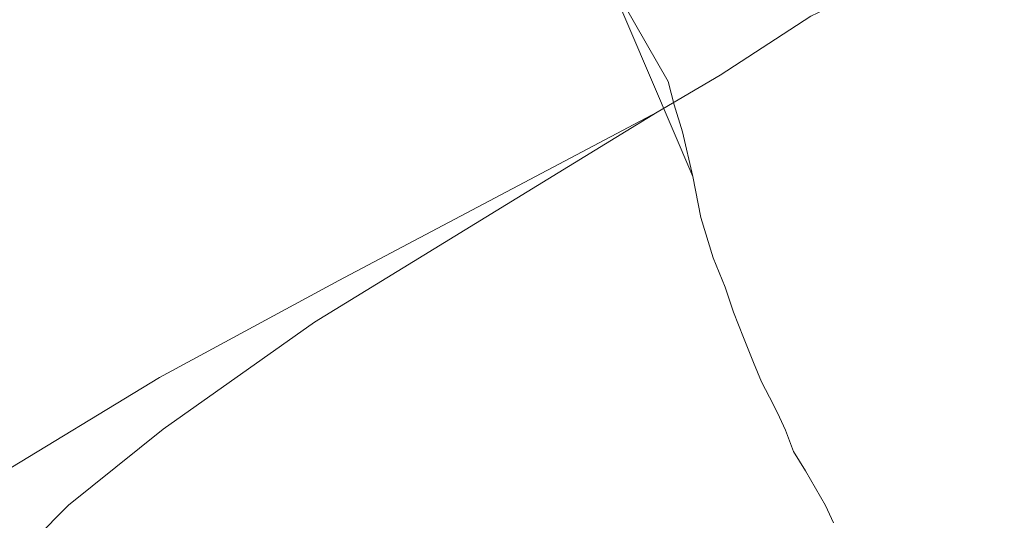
# Model space of a CAD drawing. Header units: feet. Extents: x 92 to 141.3, y -5 to 23.6.
# Tile 209 of 256: x 122.181 to 122.39, y 11.881 to 11.988. Entities that reach past the tile are written whole.
import ezdxf

# ---------------------------------------------------------------- set-up
doc = ezdxf.new("R2010")
doc.units = ezdxf.units.FT
doc.header["$MEASUREMENT"] = 0
doc.layers.add('CUY - Design$0$GM_X_Major_River', color=5, linetype='Continuous', lineweight=13)
doc.layers.add('CUY - Design$0$GM_X_Rail_Line', color=7, linetype='Continuous', lineweight=13)

msp = doc.modelspace()

# ---------------------------------------------------------------- linework, layer by layer
at = {"layer": 'CUY - Design$0$GM_X_Major_River', "flags": 128}
for points in [[(122.35387, 11.88067), (122.35217, 11.88436), (122.35006, 11.88805), (122.34795, 11.89174), (122.34542, 11.89584), (122.3437, 11.90036), (122.34201, 11.90405), (122.34031, 11.90733), (122.33862, 11.91061), (122.33691, 11.91472), (122.33477, 11.92006), (122.33264, 11.9254), (122.33092, 11.93074), (122.32836, 11.93691), (122.32576, 11.94554), (122.324, 11.95419), (122.3063, 11.99585)], [(122.30701, 11.99505), (122.31877, 11.97435), (122.32008, 11.96941), (122.32181, 11.96366), (122.324, 11.95419), (122.32576, 11.94554), (122.32836, 11.93691), (122.33092, 11.93074), (122.33264, 11.9254), (122.33477, 11.92006), (122.33691, 11.91472), (122.33862, 11.91061), (122.34031, 11.90733), (122.34201, 11.90405), (122.3437, 11.90036), (122.34542, 11.89584), (122.34795, 11.89174), (122.35006, 11.88805), (122.35217, 11.88436), (122.35387, 11.88067)]]:
    msp.add_lwpolyline(points, dxfattribs=at)
at = {"layer": 'CUY - Design$0$GM_X_Rail_Line', "flags": 128}
for points in [[(122.31649, 11.96788), (122.3298, 11.97571), (122.34911, 11.98823), (122.37728, 12.0018), (122.40389, 12.01797), (122.43526, 12.03663), (122.47789, 12.05843)], [(121.90395, 11.69521), (121.99294, 11.75899), (122.13988, 11.8677), (122.17562, 11.89014), (122.21084, 11.91153), (122.24893, 11.93214), (122.31649, 11.96788)], [(122.18445, 11.87726), (122.19153, 11.8844), (122.21162, 11.90057), (122.24371, 11.92327), (122.31649, 11.96788)]]:
    msp.add_lwpolyline(points, dxfattribs=at)

doc.saveas('drawing.dxf')
